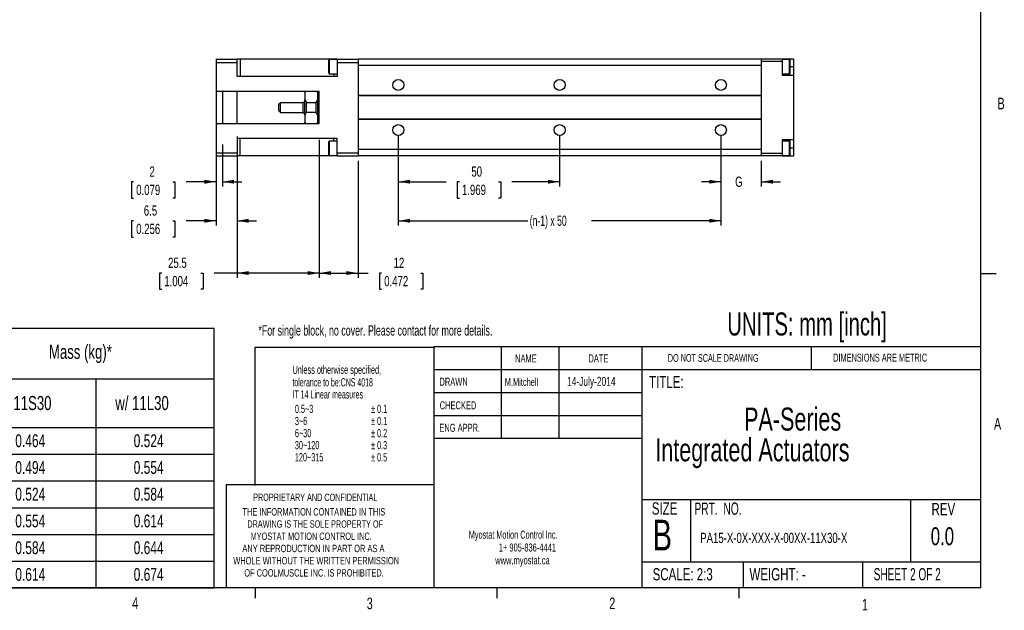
# Paper-space layout 'Layout1' of a CAD drawing. Extents: x 11 to 421, y 5 to 275.
# Tile 6 of 8: x 217 to 421, y 5 to 127. Entities that reach past the tile are written whole.
import ezdxf
from ezdxf.enums import TextEntityAlignment as Align

# ---------------------------------------------------------------- set-up
doc = ezdxf.new("R2010")
doc.units = 0
doc.layers.get('0').update_dxf_attribs({"linetype": 'CONTINUOUS'})
doc.layers.add('FORMAT', color=7, linetype='CONTINUOUS')
doc.dimstyles.new('SLDDIMSTYLE0', dxfattribs={"dimtxt": 2.116667, "dimasz": 2.4, "dimexe": 0, "dimexo": 0.0625, "dimgap": 0.529167, "dimtad": 0, "dimlfac": 1.5, "dimrnd": 1e-09, "dimzin": 12, "dimsah": 1, "dimcen": 0.09, "dimazin": 3, "dimtfac": 1, "dimtofl": 0, "dimtmove": 0, "dimatfit": 3})
doc.dimstyles.new('SLDDIMSTYLE1', dxfattribs={"dimtxt": 2.116667, "dimasz": 2.4, "dimexe": 0, "dimexo": 0.0625, "dimgap": 0.529167, "dimtad": 0, "dimlfac": 1.5, "dimrnd": 1e-09, "dimzin": 12, "dimsah": 1, "dimcen": 0.09, "dimazin": 3, "dimtfac": 1, "dimtmove": 0, "dimatfit": 3})

# ---------------------------------------------------------------- blocks, each defined once
blk = doc.blocks.new('SW_NOTE_4')
at = {"color": 0, "linetype": 'CONTINUOUS'}
for s, width, p in [('Myostat Motion Control Inc.', 0.661111, (0, 0)), ('1+ 905-836-4441', 0.7, (6.2, -2.65)), ('www.myostat.ca', 0.7, (5.47, -5.3))]:
    blk.add_text(s, height=1.651, dxfattribs=dict(at, width=width)).set_placement(p, align=Align.BOTTOM_LEFT)
blk = doc.blocks.new('SW_NOTE_5')
at = {"color": 0, "linetype": 'CONTINUOUS'}
for s, width, p in [('THE INFORMATION CONTAINED IN THIS', 0.657576, (0, 0)), ('DRAWING IS THE SOLE PROPERTY OF', 0.643548, (1, -2.52)), ('MYOSTAT MOTION CONTROL INC. ', 0.65, (1.67, -5.05)), ('ANY REPRODUCTION IN PART OR AS A', 0.634375, (-0.04, -7.57)), ('WHOLE WITHOUT THE WRITTEN PERMISSION', 0.661111, (-1.91, -10.1)), ('OF COOLMUSCLE INC. IS PROHIBITED.', 0.657576, (0.37, -12.62))]:
    blk.add_text(s, height=1.524, dxfattribs=dict(at, width=width)).set_placement(p, align=Align.BOTTOM_LEFT)
blk = doc.blocks.new('SW_NOTE_6')
at = {"color": 0, "linetype": 'CONTINUOUS', "width": 0.7}
for s, height, p in [('PA-Series', 4.763, (0, 0)), ('Integrated Actuators', 4.7625, (-18.35, -6.35))]:
    blk.add_text(s, height=height, dxfattribs=at).set_placement(p, align=Align.BOTTOM_LEFT)
blk = doc.blocks.new('SW_TABLEANNOTATION_3')
at = {"color": 0, "linetype": 'CONTINUOUS'}
for p, q in [((241.59, 0), (0, 0)), ((241.59, -53.61), (241.59, 0)), ((192.64, -10.4), (241.59, -10.4)), ((217.11, -10.4), (217.11, -53.61)), ((0, -20.46), (241.59, -20.46)), ((0, -25.98), (241.59, -25.98)), ((0, -31.51), (241.59, -31.51)), ((0, -37.03), (241.59, -37.03)), ((0, -42.56), (241.59, -42.56)), ((0, -48.08), (241.59, -48.08)), ((0, -53.61), (241.59, -53.61))]:
    blk.add_line(p, q, dxfattribs=at)
at = {"color": 0, "linetype": 'CONTINUOUS', "width": 0.7}
for s, height, p in [('Mass (kg)*', 2.91, (207.43, -7.14)), ('w/ 11S30', 2.91, (196.61, -17.73)), ('w/ 11L30', 2.91, (221.15, -17.73)), ('0.464', 2.646, (200.48, -25.31)), ('0.524', 2.646, (224.95, -25.31)), ('0.494', 2.646, (200.48, -30.84)), ('0.554', 2.646, (224.95, -30.84)), ('0.524', 2.646, (200.48, -36.36)), ('0.584', 2.646, (224.95, -36.36)), ('0.554', 2.646, (200.48, -41.89)), ('0.614', 2.646, (224.95, -41.89)), ('0.584', 2.646, (200.48, -47.42)), ('0.644', 2.646, (224.95, -47.42)), ('0.614', 2.646, (200.48, -52.94)), ('0.674', 2.646, (224.95, -52.94))]:
    blk.add_text(s, height=height, dxfattribs=at).set_placement(p, align=Align.BOTTOM_LEFT)
blk = doc.blocks.new('_D_63')
at = {"color": 7, "linetype": 'CONTINUOUS'}
for p, q in [((257.88, 101.57), (257.88, 92.9)), ((259.22, 101.57), (259.22, 92.9)), ((240.85, 93.9), (240.42, 93.9)), ((240.42, 93.9), (240.42, 90.53)), ((248.96, 93.9), (249.39, 93.9)), ((249.39, 93.9), (249.39, 90.53)), ((257.88, 93.9), (251.7, 93.9)), ((259.22, 93.9), (263.22, 93.9)), ((240.42, 90.53), (240.85, 90.53)), ((249.39, 90.53), (248.96, 90.53))]:
    blk.add_line(p, q, dxfattribs=at)
for points in [[(257.88, 93.9), (255.48, 94.3), (255.48, 93.5)], [(259.22, 93.9), (261.62, 93.5), (261.62, 94.3)]]:
    blk.add_solid(points, dxfattribs=at)
at = {"color": 7, "linetype": 'CONTINUOUS', "width": 0.7}
for s, height, p in [('2', 2.12, (244.12, 94.32, 75.04)), ('0.079', 2.117, (241.38, 90.53, 75.04))]:
    blk.add_text(s, height=height, dxfattribs=at).set_placement(p, align=Align.BOTTOM_LEFT)
blk = doc.blocks.new('_D_64')
at = {"color": 7, "linetype": 'CONTINUOUS'}
for p, q in [((262.22, 103.24), (262.22, 84.83)), ((257.88, 101.57), (257.88, 84.83)), ((240.85, 85.83), (240.42, 85.83)), ((240.42, 85.83), (240.42, 82.47)), ((248.96, 85.83), (249.39, 85.83)), ((249.39, 85.83), (249.39, 82.47)), ((257.88, 85.83), (251.7, 85.83)), ((262.22, 85.83), (266.22, 85.83)), ((240.42, 82.47), (240.85, 82.47)), ((249.39, 82.47), (248.96, 82.47))]:
    blk.add_line(p, q, dxfattribs=at)
for points in [[(257.88, 85.83), (255.48, 86.23), (255.48, 85.43)], [(262.22, 85.83), (264.62, 85.43), (264.62, 86.23)]]:
    blk.add_solid(points, dxfattribs=at)
at = {"color": 7, "linetype": 'CONTINUOUS', "width": 0.7}
for s, p in [('6.5', (242.95, 86.26, 75.04)), ('0.256', (241.38, 82.47, 75.04))]:
    blk.add_text(s, height=2.117, dxfattribs=at).set_placement(p, align=Align.BOTTOM_LEFT)
blk = doc.blocks.new('_D_65')
at = {"color": 7, "linetype": 'CONTINUOUS'}
for p, q in [((295.55, 103.57), (295.55, 92.9)), ((328.88, 103.57), (328.88, 92.9)), ((295.55, 93.9), (305.42, 93.9)), ((308.16, 93.9), (307.73, 93.9)), ((307.73, 93.9), (307.73, 90.53)), ((316.27, 93.9), (316.7, 93.9)), ((316.7, 93.9), (316.7, 90.53)), ((328.88, 93.9), (319.01, 93.9)), ((307.73, 90.53), (308.16, 90.53)), ((316.7, 90.53), (316.27, 90.53))]:
    blk.add_line(p, q, dxfattribs=at)
for points in [[(295.55, 93.9), (297.95, 93.5), (297.95, 94.3)], [(328.88, 93.9), (326.48, 94.3), (326.48, 93.5)]]:
    blk.add_solid(points, dxfattribs=at)
at = {"color": 7, "linetype": 'CONTINUOUS', "width": 0.7}
for s, p in [('50', (310.65, 94.32, 75.04)), ('1.969', (308.7, 90.53, 75.04))]:
    blk.add_text(s, height=2.117, dxfattribs=at).set_placement(p, align=Align.BOTTOM_LEFT)
blk = doc.blocks.new('_D_66')
at = {"color": 7, "linetype": 'CONTINUOUS'}
for p, q in [((295.55, 103.57), (295.55, 84.83)), ((362.22, 103.57), (362.22, 84.83)), ((295.55, 85.83), (322.28, 85.83)), ((362.22, 85.83), (335.49, 85.83))]:
    blk.add_line(p, q, dxfattribs=at)
for points in [[(295.55, 85.83), (297.95, 85.43), (297.95, 86.23)], [(362.22, 85.83), (359.82, 86.23), (359.82, 85.43)]]:
    blk.add_solid(points, dxfattribs=at)
at = {"color": 7, "linetype": 'CONTINUOUS', "width": 0.63}
blk.add_text('(n-1) x 50', height=2.117, dxfattribs=at).set_placement((322.71, 84.15, 75.04), align=Align.BOTTOM_LEFT)
blk = doc.blocks.new('_D_67')
at = {"color": 7, "linetype": 'CONTINUOUS'}
for p, q in [((362.22, 103.57), (362.22, 92.9)), ((370.55, 98.24), (370.55, 92.9)), ((362.22, 93.9), (358.22, 93.9)), ((370.55, 93.9), (374.55, 93.9))]:
    blk.add_line(p, q, dxfattribs=at)
for points in [[(362.22, 93.9), (359.82, 94.3), (359.82, 93.5)], [(370.55, 93.9), (372.95, 93.5), (372.95, 94.3)]]:
    blk.add_solid(points, dxfattribs=at)
at = {"color": 7, "linetype": 'CONTINUOUS', "width": 0.7}
blk.add_text('G', height=2.12, dxfattribs=at).set_placement((365.15, 92.21, 75.04), align=Align.BOTTOM_LEFT)
blk = doc.blocks.new('_D_68')
at = {"color": 7, "linetype": 'CONTINUOUS'}
for p, q in [((262.22, 103.24), (262.22, 74.03)), ((279.22, 102.57), (279.22, 74.03)), ((246.65, 75.03), (246.22, 75.03)), ((246.22, 75.03), (246.22, 71.67)), ((254.76, 75.03), (255.19, 75.03)), ((255.19, 75.03), (255.19, 71.67)), ((262.22, 75.03), (257.5, 75.03)), ((279.22, 75.03), (262.22, 75.03)), ((246.22, 71.67), (246.65, 71.67)), ((255.19, 71.67), (254.76, 71.67))]:
    blk.add_line(p, q, dxfattribs=at)
for points in [[(262.22, 75.03), (264.62, 74.63), (264.62, 75.43)], [(279.22, 75.03), (276.82, 75.43), (276.82, 74.63)]]:
    blk.add_solid(points, dxfattribs=at)
at = {"color": 7, "linetype": 'CONTINUOUS', "width": 0.7}
for s, p in [('25.5', (247.97, 75.46, 75.04)), ('1.004', (247.18, 71.67, 75.04))]:
    blk.add_text(s, height=2.117, dxfattribs=at).set_placement(p, align=Align.BOTTOM_LEFT)
blk = doc.blocks.new('_D_69')
at = {"color": 7, "linetype": 'CONTINUOUS'}
for p, q in [((279.22, 102.57), (279.22, 74.03)), ((287.22, 98.24), (287.22, 74.03)), ((279.22, 75.03), (287.22, 75.03)), ((287.22, 75.03), (289.35, 75.03)), ((292.09, 75.03), (291.66, 75.03)), ((291.66, 75.03), (291.66, 71.67)), ((300.2, 75.03), (300.63, 75.03)), ((300.63, 75.03), (300.63, 71.67)), ((291.66, 71.67), (292.09, 71.67)), ((300.63, 71.67), (300.2, 71.67))]:
    blk.add_line(p, q, dxfattribs=at)
for points in [[(279.22, 75.03), (281.62, 74.63), (281.62, 75.43)], [(287.22, 75.03), (284.82, 75.43), (284.82, 74.63)]]:
    blk.add_solid(points, dxfattribs=at)
at = {"color": 7, "linetype": 'CONTINUOUS', "width": 0.7}
for s, p in [('12', (294.58, 75.46, 75.04)), ('0.472', (292.63, 71.67, 75.04))]:
    blk.add_text(s, height=2.117, dxfattribs=at).set_placement(p, align=Align.BOTTOM_LEFT)

psp = doc.layouts.get("Layout1")

# ---------------------------------------------------------------- linework, layer by layer
at = {"color": 7, "linetype": 'CONTINUOUS'}
for p, q in [((415.9568, 9.9587), (415.9568, 270.3087)), ((257.8831, 119.2414), (262.2165, 119.2414)), ((257.8831, 119.2414), (257.8831, 118.5747)), ((257.8831, 118.5747), (262.2165, 118.5747)), ((257.8831, 118.5747), (257.8831, 112.5747)), ((262.2165, 118.5747), (262.2165, 119.2414)), ((262.8831, 119.2414), (262.2165, 119.2414)), ((262.2165, 115.6747), (262.2165, 118.5747)), ((262.8831, 119.2414), (262.8831, 115.6747)), ((282.2165, 119.2414), (262.8831, 119.2414)), ((281.2165, 116.3081), (281.2165, 119.0414)), ((282.8831, 119.1747), (281.3498, 119.1747)), ((282.8831, 119.2414), (282.2165, 119.2414)), ((282.8831, 119.2414), (287.2165, 119.2414)), ((282.8831, 119.2414), (282.8831, 118.5747)), ((282.8831, 118.5747), (282.8831, 115.6747)), ((282.8831, 118.5747), (287.2165, 118.5747)), ((370.5498, 119.2414), (287.2165, 119.2414)), ((287.2165, 119.2414), (287.2165, 118.6121)), ((287.2165, 118.6121), (287.2165, 117.9081)), ((374.8831, 119.2414), (370.5498, 119.2414)), ((370.5498, 119.2414), (370.5498, 118.7414)), ((374.8831, 118.7414), (370.5498, 118.7414)), ((370.5498, 118.7414), (370.5498, 118.6105)), ((370.5498, 118.6105), (370.5498, 117.9081)), ((374.8831, 119.2414), (374.8831, 118.7414)), ((377.2165, 119.2414), (374.8831, 119.2414)), ((376.4165, 119.1747), (374.8831, 119.1747)), ((374.8831, 118.7414), (374.8831, 115.9081)), ((376.5498, 116.3081), (376.5498, 119.0414)), ((377.2165, 119.2414), (377.2165, 117.6747)), ((281.3498, 116.1747), (282.8831, 116.1747)), ((370.5498, 117.9081), (287.2165, 117.9081)), ((287.2165, 117.9081), (287.2165, 111.7081)), ((370.5498, 117.9081), (370.5498, 111.7081)), ((374.8831, 116.1747), (376.4165, 116.1747)), ((377.2165, 117.6747), (377.2165, 115.9081)), ((282.8831, 115.6747), (262.2165, 115.6747)), ((374.8831, 115.9081), (377.2165, 115.9081)), ((377.2165, 115.9081), (377.2165, 102.5747)), ((279.2165, 112.5747), (257.8831, 112.5747)), ((257.8831, 112.5747), (257.8831, 105.9081)), ((259.2165, 112.5747), (259.2165, 105.9081)), ((262.2165, 105.9081), (262.2165, 112.5747)), ((276.3305, 112.5747), (276.2165, 112.3531)), ((276.2165, 112.3531), (276.2165, 112.5747)), ((276.2165, 112.3531), (276.2165, 110.8438)), ((278.8831, 112.3531), (278.8831, 112.5747)), ((278.8831, 110.8438), (278.8831, 112.3531)), ((279.2165, 105.9081), (279.2165, 112.5747)), ((271.2165, 110.2414), (270.8831, 109.9081)), ((270.8831, 108.5747), (270.8831, 109.9081)), ((275.8831, 110.2414), (271.2165, 110.2414)), ((271.2165, 108.2414), (271.2165, 110.2414)), ((276.2165, 110.5747), (275.8831, 110.2414)), ((275.8831, 108.2414), (275.8831, 110.2414)), ((276.2165, 107.639), (276.2165, 110.8438)), ((276.5498, 108.2229), (276.5498, 110.2599)), ((276.5498, 110.2599), (278.5498, 110.2599)), ((278.5498, 108.2229), (278.5498, 110.2599)), ((279.2165, 111.7414), (278.8831, 111.7414)), ((278.8831, 107.639), (278.8831, 110.8438)), ((370.5498, 111.7081), (287.2165, 111.7081)), ((287.2165, 111.7081), (287.2165, 111.6414)), ((370.5498, 111.6414), (287.2165, 111.6414)), ((287.2165, 111.6414), (287.2165, 106.8414)), ((370.5498, 111.7081), (370.5498, 111.6414)), ((370.5498, 111.6414), (370.5498, 106.8414)), ((270.8831, 108.5747), (271.2165, 108.2414)), ((271.2165, 108.2414), (275.8831, 108.2414)), ((275.8831, 108.2414), (276.2165, 107.9081)), ((278.5498, 108.2229), (276.5498, 108.2229)), ((257.8831, 105.9081), (279.2165, 105.9081)), ((257.8831, 105.9081), (257.8831, 99.9081)), ((276.2165, 107.639), (276.2165, 106.1298)), ((276.2165, 105.9081), (276.2165, 106.1298)), ((278.7691, 105.9081), (278.8831, 106.1298)), ((278.8831, 106.1298), (278.8831, 107.639)), ((278.8831, 106.7414), (279.2165, 106.7414)), ((278.8831, 105.9081), (278.8831, 106.1298)), ((370.5498, 106.8414), (287.2165, 106.8414)), ((287.2165, 106.8414), (287.2165, 106.7747)), ((370.5498, 106.7747), (287.2165, 106.7747)), ((287.2165, 106.7747), (287.2165, 100.5747)), ((370.5498, 106.8414), (370.5498, 106.7747)), ((370.5498, 106.7747), (370.5498, 100.5747)), ((282.8831, 102.8081), (262.2165, 102.8081)), ((262.2165, 102.8081), (262.2165, 99.9081)), ((262.8831, 99.2414), (262.8831, 102.8081)), ((281.2165, 99.4414), (281.2165, 102.1747)), ((282.8831, 102.3081), (281.3498, 102.3081)), ((282.8831, 99.9081), (282.8831, 102.8081)), ((377.2165, 102.5747), (374.8831, 102.5747)), ((374.8831, 102.5747), (374.8831, 99.7414)), ((376.4165, 102.3081), (374.8831, 102.3081)), ((376.5498, 99.4414), (376.5498, 102.1747)), ((377.2165, 102.5747), (377.2165, 100.8081)), ((257.8831, 99.9081), (262.2165, 99.9081)), ((257.8831, 99.9081), (257.8831, 99.2414)), ((262.2165, 99.9081), (262.2165, 99.2414)), ((282.8831, 99.9081), (287.2165, 99.9081)), ((282.8831, 99.2414), (282.8831, 99.9081)), ((370.5498, 100.5747), (287.2165, 100.5747)), ((287.2165, 100.5747), (287.2165, 99.8707)), ((287.2165, 99.8707), (287.2165, 99.2414)), ((370.5498, 100.5747), (370.5498, 99.8724)), ((370.5498, 99.8724), (370.5498, 99.7414)), ((374.8831, 99.7414), (370.5498, 99.7414)), ((370.5498, 99.7414), (370.5498, 99.2414)), ((374.8831, 99.7414), (374.8831, 99.2414)), ((377.2165, 100.8081), (377.2165, 99.2414)), ((257.8831, 99.2414), (262.2165, 99.2414)), ((262.8831, 99.2414), (262.2165, 99.2414)), ((282.2165, 99.2414), (262.8831, 99.2414)), ((281.3498, 99.3081), (282.8831, 99.3081)), ((282.8831, 99.2414), (282.2165, 99.2414)), ((282.8831, 99.2414), (287.2165, 99.2414)), ((370.5498, 99.2414), (287.2165, 99.2414)), ((374.8831, 99.2414), (370.5498, 99.2414)), ((374.8831, 99.3081), (376.4165, 99.3081)), ((374.8831, 99.2414), (377.2165, 99.2414)), ((415.9568, 74.9374), (419.1318, 74.9374)), ((302.9194, 59.8531), (415.9568, 59.8531)), ((302.9194, 59.8531), (302.9194, 9.9587)), ((316.8169, 59.8531), (316.8169, 40.8031)), ((328.7175, 59.8531), (328.7175, 40.8031)), ((345.8853, 59.8531), (345.8853, 9.9587)), ((380.921, 55.0906), (380.921, 59.8531)), ((302.9194, 55.0906), (415.9568, 55.0906)), ((302.9194, 50.3281), (345.8853, 50.3281)), ((302.9194, 45.5656), (345.8853, 45.5656)), ((345.8853, 40.8031), (302.9194, 40.8031)), ((259.9535, 31.2781), (259.9535, 9.9587)), ((302.9194, 31.2781), (259.9535, 31.2781)), ((345.8853, 28.2432), (415.9568, 28.2432)), ((355.9321, 28.2432), (355.9321, 15.366)), ((401.4296, 28.2432), (401.4296, 15.366)), ((345.8853, 15.366), (415.9568, 15.366)), ((366.793, 15.366), (366.793, 9.9587)), ((391.4795, 15.366), (391.4795, 9.9587)), ((415.9568, 9.9587), (15.9068, 9.9587)), ((265.9317, 9.9587), (265.9317, 7.8048)), ((315.9379, 9.9587), (315.9379, 7.8048)), ((365.9442, 9.9587), (365.9442, 7.8048))]:
    psp.add_line(p, q, dxfattribs=at)
at = {"color": 8, "linetype": 'CONTINUOUS'}
for p, q in [((281.3498, 116.1747), (281.3498, 119.1747)), ((282.2165, 119.2414), (282.2165, 119.1747)), ((376.4165, 116.1747), (376.4165, 119.1747)), ((282.2165, 116.1747), (282.2165, 115.6747)), ((377.2165, 117.6747), (376.5498, 117.6747)), ((281.3498, 99.3081), (281.3498, 102.3081)), ((282.2165, 102.3081), (282.2165, 102.8081)), ((376.4165, 99.3081), (376.4165, 102.3081)), ((377.2165, 100.8081), (376.5498, 100.8081)), ((282.2165, 99.2414), (282.2165, 99.3081))]:
    psp.add_line(p, q, dxfattribs=at)
at = {"color": 7, "linetype": 'CONTINUOUS', "flags": 128}
for points in [[(278.8831, 112.3531), (278.8752, 112.3713), (278.7581, 112.5747)], [(276.2165, 110.8438), (276.2244, 110.8256), (276.5498, 110.2599)], [(278.5498, 110.2599), (278.7108, 110.5088), (278.8831, 110.8438)], [(276.5498, 108.2229), (276.3888, 107.9741), (276.2165, 107.639)], [(278.8831, 107.639), (278.8752, 107.6573), (278.5498, 108.2229)], [(276.2165, 106.1298), (276.2244, 106.1115), (276.3414, 105.9081)]]:
    psp.add_lwpolyline(points, dxfattribs=at)
at = {"color": 7, "linetype": 'CONTINUOUS'}
for centre in [(295.5498, 113.9081), (328.8831, 113.9081), (362.2165, 113.9081), (295.5498, 104.5747), (328.8831, 104.5747), (362.2165, 104.5747)]:
    psp.add_circle(centre, 1.1333, dxfattribs=at)
for centre, start, end in [((281.3498, 119.0414), 90, 180), ((376.4165, 119.0414), 360, 90), ((281.3498, 116.3081), 180, 270), ((376.4165, 116.3081), 270, 0), ((281.3498, 102.1747), 90, 180), ((376.4165, 102.1747), 360, 90), ((281.3498, 99.4414), 180, 270), ((376.4165, 99.4414), 270, 0)]:
    psp.add_arc(centre, 0.1333, start, end, dxfattribs=at)
at = {"layer": 'FORMAT'}
for p, q in [((265.9386, 31.1238), (265.9386, 59.6988)), ((265.9386, 59.6988), (302.9263, 59.6988))]:
    psp.add_line(p, q, dxfattribs=at)

# ---------------------------------------------------------------- block references
at = {"color": 7, "linetype": 'CONTINUOUS'}
for name, p in [('SW_TABLEANNOTATION_3', (15.9068, 63.5684)), ('SW_NOTE_6', (367.0019, 41.0408)), ('SW_NOTE_5', (263.3542, 24.4643)), ('SW_NOTE_4', (310.1127, 19.6351))]:
    psp.add_blockref(name, p, dxfattribs=at)

# ---------------------------------------------------------------- texts
for s, height, width, p in [('B', 2.3813, 0.7, (419.3916, 108.1592)), ('UNITS: mm [inch]', 4.7625, 0.65625, (363.5387, 60.6923)), ('*For single block, no cover. Please contact for more details.', 2.116667, 0.648361, (266.6283, 61.4713)), ('NAME', 1.651, 0.7, (319.6806, 56.0534)), ('DATE', 1.651, 0.7, (334.8453, 56.0534)), ('DO NOT SCALE DRAWING', 1.5875, 0.6475, (351.2507, 56.2122)), ('DIMENSIONS ARE METRIC', 1.651, 0.666667, (385.4163, 56.2211)), ('Unless otherwise specified,', 1.7, 0.532164, (273.6707, 53.6934)), ('tolerance to be:CNS 4018 ', 1.7, 0.508421, (273.6707, 51.0949)), ('DRAWN', 1.651, 0.7, (304.0533, 51.2532)), ('M.Mitchell', 1.5875, 0.7, (317.539, 51.2443)), ('14-July-2014', 1.852083, 0.7, (330.4229, 51.1664)), ('TITLE:', 2.54, 0.7, (347.3752, 50.4806)), ('IT 14 Linear measures', 1.7, 0.513158, (273.6707, 48.5949)), ('0.5~3', 1.7, 0.552632, (274.1707, 45.5949)), ('± 0.1', 1.7, 0.552632, (289.9207, 45.5949)), ('CHECKED', 1.651, 0.7, (304.1075, 46.3672)), ('3~6', 1.7, 0.552632, (274.1707, 43.0949)), ('± 0.1', 1.7, 0.552632, (289.9207, 43.0949)), ('A', 2.3813, 0.7, (418.6449, 41.9551)), ('6~30', 1.7, 0.552632, (274.1707, 40.5949)), ('± 0.2', 1.7, 0.552632, (289.9207, 40.5949)), ('ENG APPR.', 1.651, 0.7, (304.034, 41.7312)), ('30~120', 1.7, 0.552632, (274.1707, 38.0949)), ('± 0.3', 1.7, 0.552632, (289.9207, 38.0949)), ('120~315', 1.7, 0.552632, (274.1707, 35.5949)), ('± 0.5', 1.7, 0.552632, (289.9207, 35.5949)), ('PROPRIETARY AND CONFIDENTIAL', 1.524, 0.675, (265.5535, 27.4591)), ('SIZE', 2.54, 0.7, (347.9364, 24.3425)), ('PRT.  NO.', 2.54, 0.622222, (356.7375, 24.3069)), ('REV', 2.54, 0.7, (405.7417, 24.2077)), ('B', 6.35, 0.7, (348.1368, 15.7975)), ('0.0', 3.70417, 0.7, (405.5772, 17.6705)), ('PA15-X-0X-XXX-X-00XX-11X30-X', 2.116667, 0.7, (357.9436, 18.5981)), ('SCALE: 2:3', 2.54, 0.7, (348.1054, 10.7491)), ('WEIGHT: -', 2.54, 0.7, (368.1188, 10.7491)), ('SHEET 2 OF 2', 2.54, 0.6125, (393.7877, 10.7573)), ('4', 2.3813, 0.7, (240.5412, 4.899)), ('3', 2.3813, 0.7, (289.0208, 4.8455)), ('2', 2.3813, 0.7, (339.1483, 4.8664)), ('1', 2.3813, 0.7, (391.3712, 4.5853))]:
    psp.add_text(s, height=height, dxfattribs=dict(at, width=width)).set_placement(p, align=Align.BOTTOM_LEFT)

# ---------------------------------------------------------------- dimensions: what is measured, and where the dimension line sits
for base, p1, p2, dimstyle, picture, middle in [((257.8831, 85.8289), (262.2165, 104.2414), (257.8831, 102.5747), 'SLDDIMSTYLE1', '_D_64', (244.9022, 85.8289)), ((279.2165, 75.0291), (262.2165, 104.2414), (279.2165, 103.5747), 'SLDDIMSTYLE0', '_D_68', (250.7014, 75.0291)), ((295.5498, 93.8951), (328.8831, 104.5747), (295.5498, 104.5747), 'SLDDIMSTYLE0', '_D_65', (312.2165, 93.8951)), ((259.2165, 93.8951), (257.8831, 102.5747), (259.2165, 102.5747), 'SLDDIMSTYLE1', '_D_63', (244.9022, 93.8951)), ((287.2165, 75.0291), (279.2165, 103.5747), (287.2165, 99.2414), 'SLDDIMSTYLE0', '_D_69', (296.1473, 75.0291))]:
    dim = psp.add_linear_dim(base=base, p1=p1, p2=p2, dimstyle=dimstyle, dxfattribs=at)
    dim.commit()
    dim.dimension.update_dxf_attribs({"geometry": picture, "text_midpoint": middle, "dimtype": 160})
for base, p1, p2, text, dimstyle, picture, middle in [((362.2165, 85.8289), (295.5498, 104.5747), (362.2165, 104.5747), '(n-1) x 50', 'SLDDIMSTYLE0', '_D_66', (328.8831, 85.8289)), ((370.5498, 93.8951), (362.2165, 104.5747), (370.5498, 99.2414), 'G', 'SLDDIMSTYLE1', '_D_67', (366.3831, 93.8951))]:
    dim = psp.add_linear_dim(base=base, p1=p1, p2=p2, text=text, dimstyle=dimstyle, dxfattribs=at)
    dim.commit()
    dim.dimension.update_dxf_attribs({"geometry": picture, "text_midpoint": middle, "dimtype": 160})

doc.saveas('drawing.dxf')
